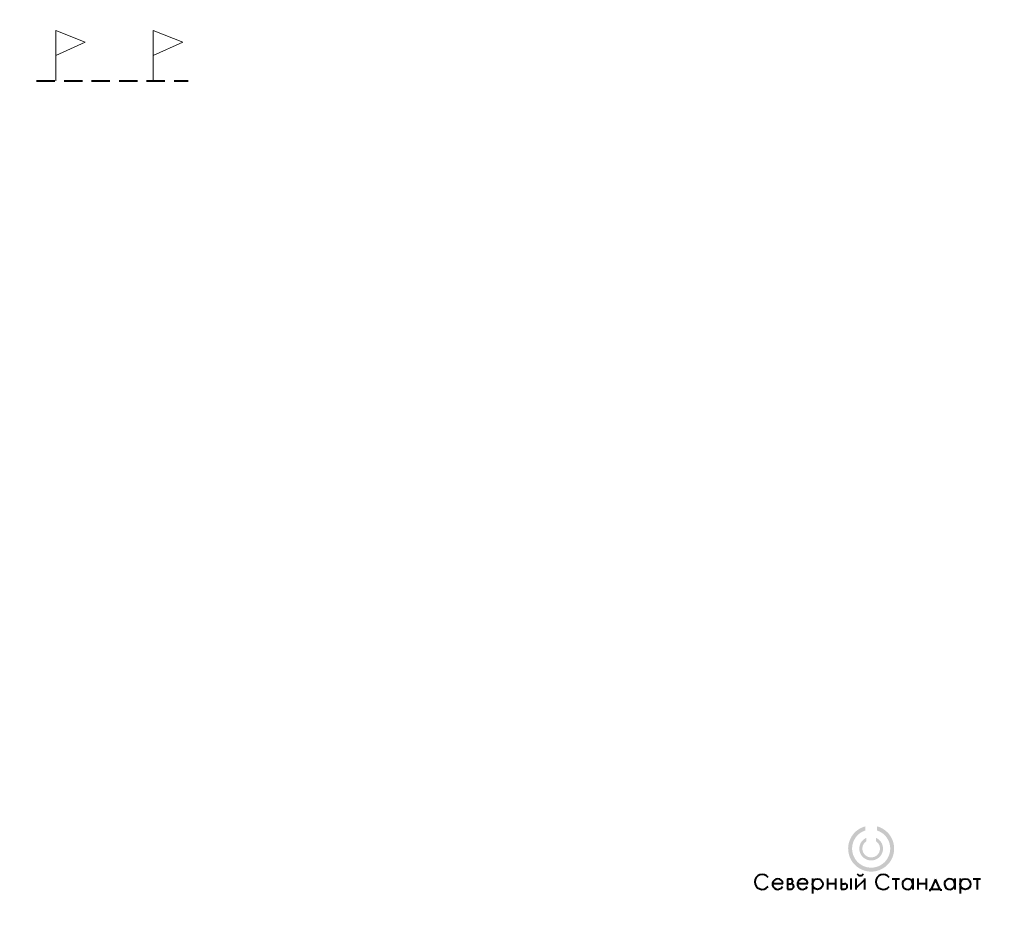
# Model space of a CAD drawing. Header units: millimetres. Extents: x 0 to 594, y 0 to 420.
# Tile 20 of 21: x 379 to 594, y 0 to 196. Entities that reach past the tile are written whole.
import ezdxf

# ---------------------------------------------------------------- set-up
doc = ezdxf.new("R2010")
doc.units = ezdxf.units.MM
for name, pattern in [('K5LT32771', [0]), ('K5LT_DASHED_REINFORCED', [6, 4, -2]), ('K5LT_THIN', [0])]:
    doc.linetypes.add(name, pattern=pattern)
doc.layers.add('Системный слой', color=7, linetype='Continuous')

# ---------------------------------------------------------------- blocks, each defined once
blk = doc.blocks.new('U80')
at = {"layer": 'Системный слой', "linetype": 'K5LT_THIN', "lineweight": 18}
for p, q in [((386.97, 182.59), (386.97, 193.55)), ((386.97, 193.55), (393.4, 191.03)), ((393.4, 191.03), (386.97, 188.07))]:
    blk.add_line(p, q, dxfattribs=at)
blk = doc.blocks.new('U81')
at = {"layer": 'Системный слой', "linetype": 'K5LT_THIN', "lineweight": 18}
for p, q in [((408.26, 182.59), (408.26, 193.55)), ((408.26, 193.55), (414.69, 191.03)), ((414.69, 191.03), (408.26, 188.07))]:
    blk.add_line(p, q, dxfattribs=at)
blk = doc.blocks.new('U86')
at = {"layer": 'Системный слой'}
for points in [[(566.24, 19.84), (566.24, 18.94), (566.41, 18.88), (566.58, 18.81), (566.75, 18.74), (566.91, 18.65), (567.07, 18.56), (567.22, 18.47), (567.37, 18.36), (567.52, 18.25), (567.66, 18.14), (567.79, 18.01), (567.92, 17.89), (568.05, 17.75), (568.17, 17.61), (568.28, 17.47), (568.38, 17.32), (568.48, 17.17), (568.57, 17.01), (568.66, 16.85), (568.74, 16.68), (568.81, 16.52), (568.87, 16.34), (568.93, 16.17), (568.97, 15.99), (569.01, 15.82), (569.05, 15.64), (569.07, 15.46), (569.09, 15.27), (569.09, 15.09), (569.1, 14.99), (569.09, 14.81), (569.08, 14.63), (569.06, 14.45), (569.03, 14.27), (569, 14.09), (568.95, 13.91), (568.9, 13.74), (568.84, 13.56), (568.78, 13.39), (568.7, 13.23), (568.62, 13.06), (568.53, 12.9), (568.44, 12.75), (568.34, 12.6), (568.23, 12.45), (568.11, 12.31), (567.99, 12.17), (567.87, 12.04), (567.73, 11.92), (567.6, 11.8), (567.45, 11.68), (567.31, 11.58), (567.15, 11.48), (567, 11.38), (566.84, 11.3), (566.67, 11.22), (566.51, 11.14), (566.33, 11.08), (566.16, 11.02), (565.99, 10.97), (565.81, 10.93), (565.63, 10.89), (565.45, 10.87), (565.27, 10.85), (565.09, 10.84), (564.9, 10.84), (564.72, 10.84), (564.54, 10.86), (564.36, 10.88), (564.18, 10.91), (564, 10.94), (563.82, 10.99), (563.65, 11.04), (563.48, 11.1), (563.31, 11.17), (563.14, 11.25), (562.98, 11.33), (562.82, 11.42), (562.67, 11.51), (562.52, 11.62), (562.37, 11.73), (562.23, 11.84), (562.09, 11.97), (561.96, 12.09), (561.84, 12.23), (561.72, 12.36), (561.61, 12.51), (561.5, 12.66), (561.4, 12.81), (561.31, 12.97), (561.23, 13.13), (561.15, 13.29), (561.08, 13.46), (561.01, 13.63), (560.96, 13.81), (560.91, 13.98), (560.87, 14.16), (560.84, 14.34), (560.81, 14.52), (560.79, 14.7), (560.79, 14.88), (560.78, 14.99), (560.79, 15.18), (560.8, 15.36), (560.82, 15.54), (560.85, 15.72), (560.88, 15.9), (560.93, 16.07), (560.98, 16.25), (561.04, 16.42), (561.1, 16.59), (561.18, 16.76), (561.26, 16.92), (561.35, 17.08), (561.44, 17.24), (561.54, 17.39), (561.65, 17.53), (561.77, 17.68), (561.89, 17.81), (562.01, 17.94), (562.15, 18.07), (562.28, 18.19), (562.43, 18.3), (562.57, 18.41), (562.73, 18.51), (562.88, 18.6), (563.04, 18.69), (563.21, 18.77), (563.37, 18.84), (563.54, 18.91), (563.66, 18.95), (563.66, 19.84), (563.46, 19.79), (563.27, 19.73), (563.09, 19.66), (562.9, 19.58), (562.72, 19.49), (562.54, 19.4), (562.37, 19.3), (562.2, 19.2), (562.03, 19.08), (561.87, 18.96), (561.71, 18.84), (561.56, 18.71), (561.42, 18.57), (561.28, 18.42), (561.14, 18.28), (561.02, 18.12), (560.89, 17.96), (560.78, 17.8), (560.67, 17.63), (560.57, 17.46), (560.47, 17.28), (560.39, 17.1), (560.31, 16.92), (560.23, 16.73), (560.17, 16.54), (560.11, 16.35), (560.06, 16.16), (560.02, 15.96), (559.98, 15.76), (559.95, 15.56), (559.94, 15.37), (559.92, 15.17), (559.92, 14.99), (559.93, 14.79), (559.94, 14.59), (559.96, 14.39), (559.99, 14.19), (560.02, 14), (560.07, 13.8), (560.12, 13.61), (560.18, 13.42), (560.24, 13.23), (560.32, 13.04), (560.4, 12.86), (560.49, 12.68), (560.58, 12.5), (560.69, 12.33), (560.8, 12.16), (560.91, 12), (561.03, 11.84), (561.16, 11.69), (561.3, 11.54), (561.44, 11.4), (561.58, 11.26), (561.74, 11.13), (561.89, 11.01), (562.05, 10.89), (562.22, 10.78), (562.39, 10.67), (562.57, 10.57), (562.74, 10.48), (562.93, 10.4), (563.11, 10.32), (563.3, 10.25), (563.49, 10.19), (563.68, 10.13), (563.88, 10.09), (564.07, 10.05), (564.27, 10.02), (564.47, 10), (564.67, 9.98), (564.87, 9.98), (565.07, 9.98), (565.27, 9.99), (565.47, 10), (565.67, 10.03), (565.87, 10.06), (566.06, 10.1), (566.26, 10.15), (566.45, 10.21), (566.64, 10.27), (566.83, 10.34), (567.01, 10.42), (567.19, 10.51), (567.37, 10.6), (567.54, 10.7), (567.71, 10.81), (567.88, 10.92), (568.04, 11.04), (568.19, 11.17), (568.34, 11.3), (568.49, 11.44), (568.63, 11.59), (568.76, 11.74), (568.89, 11.89), (569.01, 12.05), (569.12, 12.22), (569.23, 12.39), (569.33, 12.56), (569.42, 12.74), (569.51, 12.92), (569.59, 13.1), (569.66, 13.29), (569.72, 13.48), (569.78, 13.67), (569.83, 13.86), (569.87, 14.06), (569.9, 14.26), (569.93, 14.46), (569.95, 14.66), (569.96, 14.86), (569.96, 14.99), (569.95, 15.19), (569.94, 15.39), (569.92, 15.59), (569.89, 15.79), (569.86, 15.99), (569.81, 16.18), (569.76, 16.38), (569.7, 16.57), (569.64, 16.76), (569.56, 16.94), (569.48, 17.13), (569.39, 17.31), (569.3, 17.48), (569.19, 17.65), (569.08, 17.82), (568.97, 17.99), (568.85, 18.14), (568.72, 18.3), (568.58, 18.45), (568.44, 18.59), (568.29, 18.72), (568.14, 18.86), (567.99, 18.98), (567.82, 19.1), (567.66, 19.21), (567.49, 19.32), (567.31, 19.41), (567.14, 19.51), (566.95, 19.59), (566.77, 19.67), (566.58, 19.74), (566.39, 19.8)], [(566.02, 17.34), (566.02, 16.58), (566.12, 16.51), (566.21, 16.43), (566.3, 16.34), (566.39, 16.25), (566.47, 16.16), (566.54, 16.06), (566.6, 15.95), (566.66, 15.84), (566.71, 15.73), (566.76, 15.61), (566.79, 15.49), (566.82, 15.37), (566.84, 15.25), (566.85, 15.13), (566.86, 15), (566.86, 14.99), (566.86, 14.87), (566.84, 14.75), (566.82, 14.62), (566.8, 14.5), (566.76, 14.38), (566.72, 14.27), (566.67, 14.15), (566.61, 14.05), (566.54, 13.94), (566.47, 13.84), (566.4, 13.74), (566.31, 13.65), (566.22, 13.56), (566.13, 13.48), (566.03, 13.41), (565.92, 13.34), (565.81, 13.28), (565.7, 13.23), (565.59, 13.19), (565.47, 13.15), (565.35, 13.12), (565.23, 13.1), (565.1, 13.08), (564.98, 13.07), (564.86, 13.08), (564.73, 13.08), (564.61, 13.1), (564.49, 13.13), (564.37, 13.16), (564.25, 13.2), (564.14, 13.25), (564.03, 13.3), (563.92, 13.37), (563.82, 13.44), (563.72, 13.51), (563.63, 13.59), (563.54, 13.68), (563.46, 13.77), (563.38, 13.87), (563.31, 13.97), (563.25, 14.08), (563.2, 14.19), (563.15, 14.31), (563.11, 14.42), (563.07, 14.54), (563.05, 14.66), (563.03, 14.79), (563.02, 14.91), (563.02, 14.99), (563.02, 15.12), (563.04, 15.24), (563.06, 15.36), (563.08, 15.48), (563.12, 15.6), (563.16, 15.72), (563.21, 15.83), (563.27, 15.94), (563.34, 16.05), (563.41, 16.15), (563.48, 16.24), (563.57, 16.34), (563.66, 16.42), (563.75, 16.5), (563.85, 16.57), (563.87, 16.59), (563.87, 17.35), (563.74, 17.28), (563.62, 17.21), (563.5, 17.13), (563.38, 17.05), (563.27, 16.96), (563.16, 16.87), (563.06, 16.76), (562.96, 16.66), (562.87, 16.54), (562.79, 16.43), (562.71, 16.3), (562.64, 16.18), (562.58, 16.05), (562.53, 15.92), (562.48, 15.78), (562.44, 15.64), (562.41, 15.5), (562.38, 15.36), (562.37, 15.22), (562.36, 15.07), (562.36, 14.99), (562.36, 14.85), (562.37, 14.71), (562.39, 14.56), (562.42, 14.42), (562.46, 14.28), (562.5, 14.15), (562.55, 14.01), (562.61, 13.88), (562.67, 13.75), (562.75, 13.63), (562.83, 13.51), (562.91, 13.39), (563, 13.28), (563.1, 13.18), (563.21, 13.08), (563.31, 12.98), (563.43, 12.9), (563.55, 12.82), (563.67, 12.74), (563.8, 12.68), (563.93, 12.62), (564.06, 12.56), (564.2, 12.52), (564.34, 12.48), (564.48, 12.45), (564.62, 12.43), (564.76, 12.42), (564.91, 12.41), (565.05, 12.41), (565.19, 12.42), (565.34, 12.44), (565.48, 12.47), (565.62, 12.5), (565.76, 12.54), (565.89, 12.59), (566.02, 12.65), (566.15, 12.71), (566.28, 12.78), (566.4, 12.86), (566.51, 12.94), (566.63, 13.04), (566.73, 13.13), (566.83, 13.23), (566.93, 13.34), (567.02, 13.46), (567.1, 13.57), (567.17, 13.7), (567.24, 13.82), (567.3, 13.95), (567.36, 14.09), (567.41, 14.22), (567.44, 14.36), (567.48, 14.5), (567.5, 14.64), (567.51, 14.78), (567.52, 14.93), (567.52, 14.99), (567.52, 15.14), (567.51, 15.28), (567.49, 15.42), (567.46, 15.56), (567.42, 15.7), (567.38, 15.84), (567.33, 15.97), (567.27, 16.11), (567.21, 16.23), (567.13, 16.36), (567.05, 16.48), (566.97, 16.59), (566.88, 16.7), (566.78, 16.81), (566.67, 16.91), (566.56, 17), (566.45, 17.09), (566.33, 17.17), (566.21, 17.24), (566.08, 17.31)]]:
    blk.add_hatch(color=256, dxfattribs=at).paths.add_polyline_path(points)
at = {"layer": 'Системный слой', "linetype": 'K5LT32771', "lineweight": 40}
for p, q in [((543.39, 7.4), (545.68, 7.4)), ((546.66, 8.38), (546.66, 6.16)), ((546.66, 8.38), (547.45, 8.38)), ((546.66, 7.33), (547.45, 7.33)), ((548.83, 7.4), (551.11, 7.4)), ((552.11, 8.49), (552.11, 5.18)), ((555.43, 8.47), (555.43, 6.07)), ((555.43, 7.37), (557.19, 7.37)), ((557.19, 8.47), (557.19, 6.07)), ((558.36, 8.47), (558.36, 6.16)), ((558.36, 7.33), (559.15, 7.33)), ((560.48, 8.47), (560.48, 6.07)), ((561.61, 8.47), (561.61, 6.07)), ((561.61, 6.38), (563.47, 8.18)), ((563.47, 8.47), (563.47, 6.07)), ((569.51, 8.38), (571.12, 8.38)), ((570.33, 8.38), (570.33, 6.07)), ((574.02, 8.47), (574.02, 6.07)), ((575.16, 8.47), (575.16, 6.07)), ((575.16, 7.37), (576.92, 7.37)), ((576.92, 8.47), (576.92, 6.07)), ((578.99, 8.34), (578.04, 6.14)), ((579.94, 6.14), (578.99, 8.34)), ((583.21, 8.47), (583.21, 6.07)), ((584.34, 8.49), (584.34, 5.18)), ((587.23, 8.38), (588.84, 8.38)), ((588.05, 8.38), (588.05, 6.07)), ((546.66, 6.16), (547.45, 6.16)), ((558.36, 6.16), (559.15, 6.16)), ((577.79, 5.7), (577.79, 6.14)), ((577.79, 6.14), (580.15, 6.14)), ((580.15, 6.14), (580.15, 5.75))]:
    blk.add_line(p, q, dxfattribs=at)
for centre in [(553.25, 7.25), (585.49, 7.25)]:
    blk.add_circle(centre, 1.15, dxfattribs=at)
for centre, radius, start, end in [((541.15, 7.72), 1.63, 37.074, 321.6008), ((562.56, 9.98), 0.845, 216.4819, 323.681), ((567.57, 7.72), 1.63, 37.074, 321.6008), ((544.54, 7.25), 1.15, 7.3391, 332.5516), ((547.27, 7.86), 0.545, 281.1083, 70.9439), ((547.45, 6.75), 0.582, 270, 90), ((549.97, 7.25), 1.15, 7.3391, 332.5516), ((559.15, 6.75), 0.582, 270, 90), ((572.9, 7.25), 1.15, 7.3391, 3.7582), ((582.08, 7.25), 1.15, 7.3391, 3.7582)]:
    blk.add_arc(centre, radius, start, end, dxfattribs=at)

msp = doc.modelspace()

# ---------------------------------------------------------------- linework, layer by layer
at = {"layer": 'Системный слой', "linetype": 'K5LT_DASHED_REINFORCED', "lineweight": 40}
msp.add_line((382.787033, 182.587285), (415.845625, 182.587285), dxfattribs=at)

# ---------------------------------------------------------------- block references
at = {"layer": 'Системный слой'}
for name in ['U80', 'U81', 'U86']:
    msp.add_blockref(name, (0, 0), dxfattribs=at)

doc.saveas('drawing.dxf')
